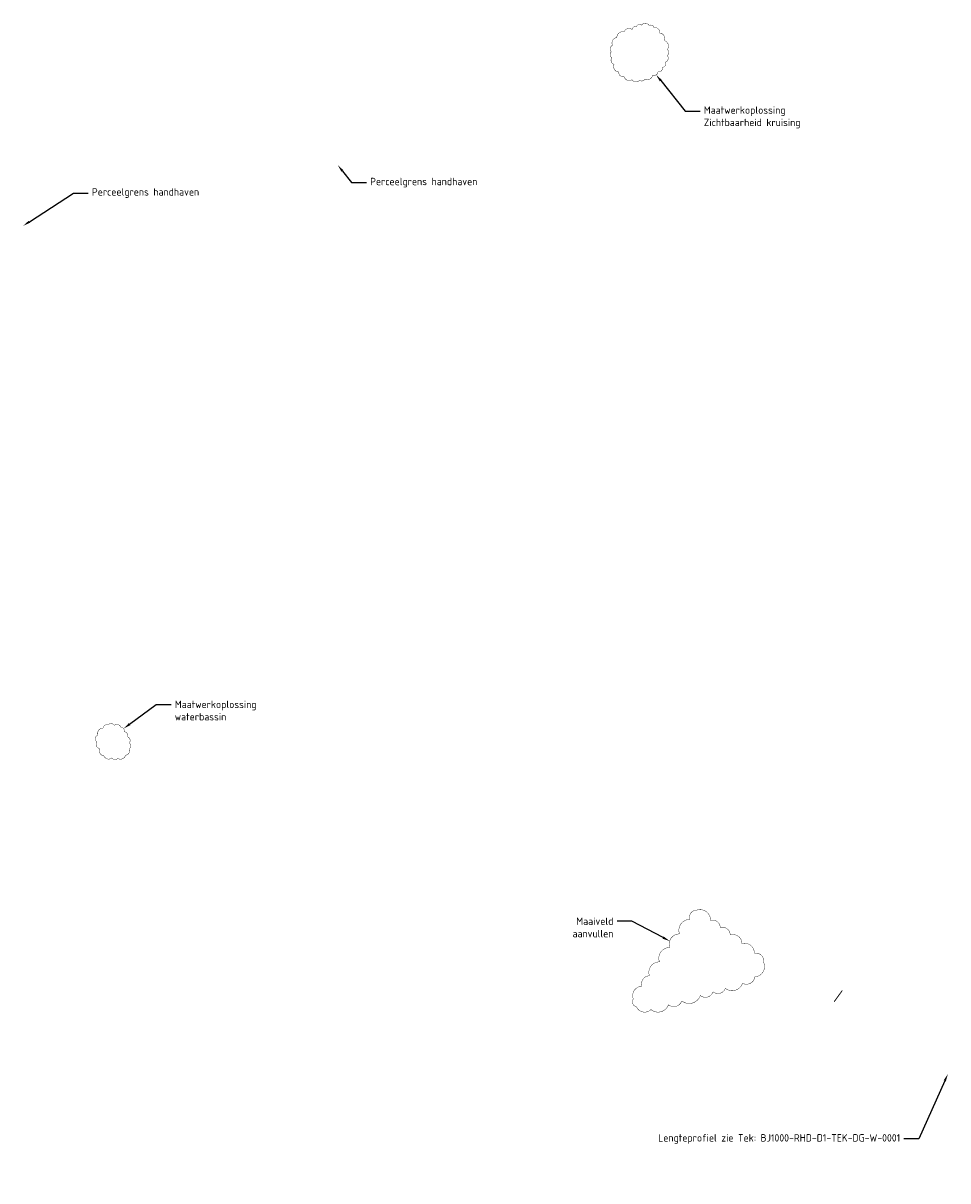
# Model space of a CAD drawing. Header units: metres. Extents: x 202727 to 203226, y 395981 to 396605.
import ezdxf
from ezdxf import colors
from ezdxf.entities.mleader import LeaderData, LeaderLine
from ezdxf.math import Vec2, Vec3

# ---------------------------------------------------------------- set-up
doc = ezdxf.new("R2010")
doc.units = ezdxf.units.M
doc.layers.get('0').update_dxf_attribs({"lineweight": 25})
doc.layers.add('X-XX-AL-REFERENTIE-G', color=7, linetype='Continuous', lineweight=18)
doc.styles.get("Standard").update_dxf_attribs({"font": 'NLCS-ISO.ttf'})

msp = doc.modelspace()

# ---------------------------------------------------------------- linework, layer by layer
at = {"color": 7, "true_color": 0xffffff, "const_width": 0.2, "flags": 128}
for points in [[(202772.88, 396226.35, 0.520567), (202770.26, 396224.65, 0.520567), (202767.43, 396221.02, 0.520567), (202766.76, 396217.24, 0.520567), (202768.48, 396213.55, 0.520567), (202770.65, 396209.72, 0.520567), (202775.01, 396208.61, 0.520567), (202778.13, 396208.34, 0.520567), (202782.34, 396210.06, 0.520567), (202784.33, 396213.53, 0.520567), (202784.34, 396216.68, 0.520567), (202783.45, 396219.94, 0.520567), (202781.51, 396222.7, 0.520567), (202779.76, 396225.2, 0.520567), (202776.24, 396226.13, 0.520567)], [(203090.2, 396126.47, 0.520567), (203086.63, 396121.51, 0.520567), (203081, 396113.66, 0.520567), (203075.76, 396106.35, 0.520567), (203070.18, 396098.59, 0.520567), (203064.81, 396091.07, 0.520567), (203060.82, 396085.49, 0.520567), (203056.1, 396078.58, 0.520567), (203057.75, 396074.39, 0.520567), (203065.62, 396072.87, 0.520567), (203075.07, 396075.47, 0.520567), (203082.24, 396077.55, 0.520567), (203092.22, 396080.45, 0.520567), (203099.1, 396082.44, 0.520567), (203105.7, 396084.36, 0.520567), (203114.99, 396087.05, 0.520567), (203121.62, 396090.5, 0.520567), (203126.37, 396098.34, 0.520567), (203121.31, 396103.29, 0.520567), (203114.68, 396108.35, 0.520567), (203108.31, 396113.07, 0.520567), (203102.95, 396117.03, 0.520567), (203097.75, 396120.88, 0.520567)]]:
    msp.add_lwpolyline(points, format="xyb", close=True, dxfattribs=at)
at = {"layer": 'X-XX-AL-REFERENTIE-G', "color": 7, "true_color": 0xffffff, "const_width": 0.2, "flags": 128}
msp.add_lwpolyline([(203055.52, 396601.35, 0.520567), (203051.09, 396600.05, 0.520567), (203047.26, 396597.05, 0.520567), (203044.88, 396592.87, 0.520567), (203044.24, 396589.35, 0.520567), (203044.51, 396586.23, 0.520567), (203045.74, 396582.64, 0.520567), (203048.26, 396578.45, 0.520567), (203051.15, 396576.01, 0.520567), (203055.38, 396574.3, 0.520567), (203059.46, 396574.08, 0.520567), (203062.23, 396574.65, 0.520567), (203066.53, 396576.83, 0.520567), (203069.4, 396578.54, 0.520567), (203071.81, 396580.99, 0.520567), (203073.45, 396583.82, 0.520567), (203074.4, 396587.39, 0.520567), (203074.41, 396590.54, 0.520567), (203072.83, 396595.44, 0.520567), (203070.27, 396599.5, 0.520567), (203067.19, 396602.46, 0.520567), (203064.63, 396603.56, 0.520567), (203060.6, 396603.77, 0.520567), (203057.76, 396602.87, 0.520567)], format="xyb", close=True, dxfattribs=at)
at = {"layer": 'X-XX-AL-REFERENTIE-G', "color": 2, "const_width": 0.5, "flags": 128}
msp.add_lwpolyline([(203168.76, 396083.12), (203164.41, 396077.14)], dxfattribs=at)

# ---------------------------------------------------------------- leaders
at = {"layer": 'X-XX-AL-REFERENTIE-G', "color": 7, "true_color": 0xffffff}
ml = msp.add_multileader_mtext('Standard', dxfattribs=at)
ml.set_content('Maatwerkoplossing\\PZichtbaarheid kruising', color=(255, 255, 255))
ml.set_leader_properties(color=(255, 255, 255))
ml.build(insert=Vec2(0, 0))
ctx = ml.context
ctx.base_point, ctx.plane_origin = Vec3(203092.08, 396557.35, 27.76), Vec3(203145.98, 396593.34, 27.76)
notes = []
notes.append((ctx, [(0, (1, 1, 0), (203084.08, 396557.35, 27.76), (1, 0), 8, [(0, [(203068.41, 396576.94, 27.76)], 0, [])])]))
ctx.mtext.insert, ctx.mtext.width, ctx.mtext.flow_direction = Vec3(203094.08, 396559.95, 27.76), 60.3753, 5
ml = msp.add_multileader_mtext('Standard', dxfattribs=at)
ml.set_content('Perceelgrens handhaven', color=(255, 255, 255))
ml.set_leader_properties(color=(255, 255, 255))
ml.build(insert=Vec2(0, 0))
ctx = ml.context
ctx.base_point, ctx.plane_origin = Vec3(202912.2, 396518.82), Vec3(202896.8, 396528.23)
notes.append((ctx, [(0, (1, 1, 0), (202904.2, 396518.82), (1, 0), 8, [(0, [(202896.8, 396528.23)], 0, [])])]))
ctx.mtext.insert, ctx.mtext.flow_direction = Vec3(202914.2, 396521.42), 5
ml = msp.add_multileader_mtext('Standard', dxfattribs=at)
ml.set_content('Perceelgrens handhaven', color=(255, 255, 255))
ml.set_leader_properties(color=(255, 255, 255))
ml.build(insert=Vec2(0, 0))
ctx = ml.context
ctx.base_point, ctx.plane_origin = Vec3(202762.2, 396513.22), Vec3(202727.14, 396495.53)
notes.append((ctx, [(0, (1, 1, 0), (202754.2, 396513.22), (1, 0), 8, [(0, [(202727.14, 396495.53)], 0, [])])]))
ctx.mtext.insert, ctx.mtext.flow_direction = Vec3(202764.2, 396515.82), 5
ml = msp.add_multileader_mtext('Standard', dxfattribs=at)
ml.set_content('Maatwerkoplossing\\Pwaterbassin', color=(255, 255, 255))
ml.set_leader_properties(color=(255, 255, 255))
ml.build(insert=Vec2(0, 0))
ctx = ml.context
ctx.base_point, ctx.plane_origin = Vec3(202806.88, 396237.46, 13.29), Vec3(202859.99, 396222.19, 13.29)
notes.append((ctx, [(0, (1, 1, 0), (202798.88, 396237.46, 13.29), (1, 0), 8, [(0, [(202781.28, 396224.41, 13.29)], 0, [])])]))
ctx.mtext.insert, ctx.mtext.flow_direction = Vec3(202808.88, 396239.46, 13.29), 5
ml = msp.add_multileader_mtext('Standard', dxfattribs=at)
ml.set_content('Maaiveld \\Paanvullen', color=(255, 255, 255))
ml.set_leader_properties(color=(255, 255, 255))
ml.build(insert=Vec2(0, 0))
ctx = ml.context
ctx.base_point, ctx.plane_origin = Vec3(203021.36, 396120.52, 13.29), Vec3(203074.47, 396105.25, 13.29)
ctx.text_align_type = 2
notes.append((ctx, [(1, (1, 1, 0), (203055.36, 396120.52, 13.29), (-1, 0), 8, [(0, [(203075.7, 396109.83, 13.29)], 0, [])])]))
ctx.mtext.insert, ctx.mtext.alignment, ctx.mtext.flow_direction = Vec3(203045.36, 396122.52, 13.29), 3, 5
ml = msp.add_multileader_mtext('Standard', dxfattribs=at)
ml.set_content('Lengteprofiel zie Tek: BJ1000-RHD-D1-TEK-DG-W-0001', color=(255, 255, 255))
ml.set_leader_properties(color=(255, 255, 255))
ml.build(insert=Vec2(0, 0))
ctx = ml.context
ctx.base_point, ctx.plane_origin = Vec3(203064.4, 396003.09), Vec3(203224.45, 396033.56)
ctx.text_align_type = 2
notes.append((ctx, [(1, (1, 1, 0), (203210, 396003.09), (-1, 0), 8, [(0, [(203225.68, 396038.14)], 0, [])])]))
ctx.mtext.insert, ctx.mtext.alignment, ctx.mtext.flow_direction = Vec3(203200, 396005.69), 3, 5
for ctx, leaders in notes:
    for number, flags, end, landing, length, lines in leaders:
        leader = LeaderData()
        leader.index, (leader.has_last_leader_line, leader.has_dogleg_vector, leader.attachment_direction) = number, flags
        leader.last_leader_point, leader.dogleg_vector, leader.dogleg_length = Vec3(end), Vec3(landing), length
        for number, points, colour, breaks in lines:
            line = LeaderLine()
            line.index, line.vertices, line.color, line.breaks = number, Vec3.list(points), colors.encode_raw_color(colour), breaks
            leader.lines.append(line)
        ctx.leaders.append(leader)

doc.saveas('drawing.dxf')
